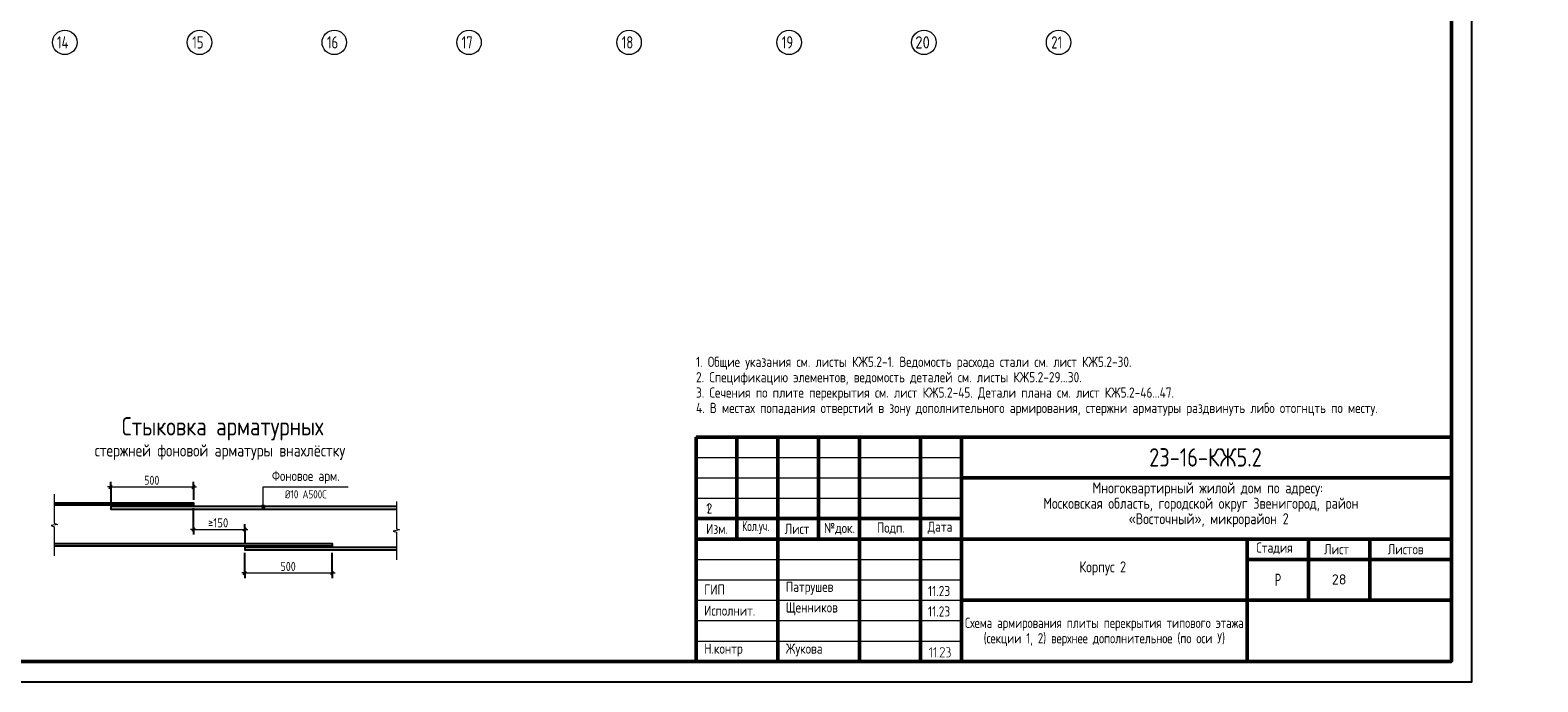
# Model space of a CAD drawing. Header units: millimetres. Extents: x 0 to 61017, y 0 to 42000.
# Tile 12 of 24: x 24091 to 61017, y 0 to 15970. Entities that reach past the tile are written whole.
import ezdxf

# ---------------------------------------------------------------- set-up
doc = ezdxf.new("R2010")
doc.units = ezdxf.units.MM
doc.linetypes.add('______5', pattern=[1100, 800, -100, 100, -100])
for name, color, linetype, lineweight in [('Standard', 7, 'Continuous', 25), ('Оси', 40, '______5', 18), ('Примечания', 7, 'Continuous', 25)]:
    doc.layers.add(name, color=color, linetype=linetype, lineweight=lineweight)
doc.styles.add('GOST 2.304-81', font='txt')
doc.styles.add('ISOCPEUR', font='txt')

msp = doc.modelspace()

# ---------------------------------------------------------------- hatches: boundary and pattern name
at = {"layer": 'Standard', "linetype": 'Continuous', "lineweight": 25, "transparency": 33554687}
for points in [[(46172, 610), (46172, 609), (46172, 608), (46172, 607), (46171, 606), (46171, 605), (46171, 605), (46170, 604), (46169, 603), (46168, 602), (46167, 602), (46165, 601), (46163, 601), (46163, 601), (46162, 601), (46161, 601), (46161, 602), (46160, 602), (46159, 602), (46158, 603), (46157, 603), (46156, 604), (46156, 605), (46155, 605), (46155, 606), (46155, 607), (46154, 608), (46154, 609), (46154, 610), (46154, 820), (46116, 782), (46115, 780), (46113, 780), (46112, 779), (46110, 779), (46108, 779), (46107, 780), (46105, 780), (46104, 782), (46102, 783), (46102, 785), (46101, 786), (46101, 788), (46101, 788), (46101, 789), (46101, 790), (46102, 790), (46102, 791), (46102, 792), (46103, 793), (46104, 794), (46157, 848), (46158, 849), (46160, 849), (46161, 850), (46163, 850), (46165, 850), (46166, 849), (46168, 849), (46169, 848), (46170, 847), (46170, 846), (46171, 846), (46171, 845), (46172, 844), (46172, 843), (46172, 842), (46172, 841)], [(46279, 610), (46279, 609), (46278, 608), (46278, 607), (46278, 606), (46278, 605), (46277, 605), (46277, 604), (46276, 603), (46275, 602), (46273, 602), (46272, 601), (46270, 601), (46269, 601), (46269, 601), (46268, 601), (46267, 602), (46266, 602), (46265, 602), (46265, 603), (46263, 603), (46263, 604), (46262, 605), (46262, 605), (46261, 606), (46261, 607), (46261, 608), (46261, 609), (46261, 610), (46261, 820), (46223, 782), (46221, 780), (46220, 780), (46218, 779), (46217, 779), (46215, 779), (46213, 780), (46212, 780), (46210, 782), (46209, 783), (46208, 785), (46208, 786), (46208, 788), (46208, 788), (46208, 789), (46208, 790), (46208, 790), (46209, 791), (46209, 792), (46210, 793), (46210, 794), (46263, 848), (46265, 849), (46266, 849), (46268, 850), (46269, 850), (46271, 850), (46273, 849), (46274, 849), (46276, 848), (46276, 847), (46277, 846), (46277, 846), (46278, 845), (46278, 844), (46278, 843), (46279, 842), (46279, 841)], [(46482, 601), (46376, 601), (46375, 601), (46373, 602), (46371, 603), (46370, 604), (46369, 606), (46368, 607), (46367, 609), (46367, 611), (46367, 612), (46368, 613), (46368, 614), (46369, 615), (46466, 763), (46470, 770), (46473, 776), (46474, 779), (46474, 782), (46475, 786), (46475, 789), (46475, 791), (46475, 793), (46474, 795), (46474, 798), (46473, 800), (46473, 802), (46472, 804), (46471, 805), (46470, 807), (46469, 809), (46468, 811), (46467, 813), (46465, 814), (46464, 816), (46462, 818), (46460, 819), (46459, 821), (46457, 822), (46455, 823), (46453, 824), (46451, 826), (46449, 827), (46447, 828), (46445, 828), (46443, 829), (46441, 830), (46439, 831), (46436, 831), (46434, 831), (46432, 832), (46430, 832), (46428, 832), (46424, 832), (46421, 831), (46418, 831), (46416, 830), (46413, 829), (46410, 828), (46407, 827), (46405, 825), (46402, 823), (46400, 821), (46397, 819), (46395, 816), (46393, 813), (46391, 809), (46389, 806), (46388, 802), (46387, 800), (46386, 799), (46385, 798), (46384, 798), (46384, 797), (46382, 797), (46381, 796), (46380, 796), (46378, 796), (46376, 797), (46374, 797), (46373, 798), (46372, 799), (46372, 800), (46371, 800), (46371, 801), (46371, 802), (46370, 803), (46370, 804), (46370, 805), (46371, 808), (46372, 811), (46373, 813), (46374, 816), (46375, 818), (46376, 820), (46378, 823), (46379, 825), (46380, 827), (46382, 829), (46383, 831), (46385, 832), (46387, 834), (46388, 836), (46390, 837), (46392, 839), (46394, 840), (46398, 843), (46401, 844), (46405, 846), (46409, 848), (46413, 849), (46418, 849), (46422, 850), (46427, 850), (46430, 850), (46433, 850), (46436, 849), (46439, 849), (46442, 848), (46445, 848), (46448, 847), (46451, 846), (46454, 845), (46456, 843), (46459, 842), (46462, 840), (46464, 839), (46467, 837), (46470, 835), (46472, 833), (46475, 830), (46477, 828), (46479, 825), (46481, 823), (46483, 820), (46485, 818), (46487, 815), (46488, 812), (46489, 810), (46490, 807), (46491, 804), (46492, 801), (46492, 798), (46493, 795), (46493, 792), (46493, 789), (46493, 784), (46492, 780), (46492, 776), (46490, 772), (46490, 770), (46489, 767), (46488, 765), (46487, 763), (46486, 760), (46484, 758), (46483, 755), (46481, 753), (46393, 619), (46482, 619), (46484, 619), (46486, 618), (46487, 618), (46488, 616), (46490, 615), (46491, 613), (46491, 612), (46491, 610), (46491, 609), (46491, 607), (46490, 606), (46489, 604), (46488, 603), (46488, 603), (46487, 602), (46486, 602), (46485, 602), (46484, 601), (46483, 601)], [(46605, 737), (46608, 736), (46611, 734), (46614, 732), (46616, 730), (46619, 727), (46621, 724), (46623, 722), (46625, 718), (46627, 715), (46629, 712), (46630, 708), (46632, 705), (46633, 701), (46633, 697), (46634, 694), (46634, 690), (46634, 655), (46634, 652), (46633, 649), (46633, 646), (46633, 644), (46632, 641), (46631, 639), (46631, 636), (46630, 634), (46629, 632), (46627, 629), (46626, 627), (46625, 625), (46623, 623), (46622, 621), (46620, 619), (46618, 617), (46616, 615), (46614, 613), (46612, 611), (46610, 610), (46608, 609), (46605, 607), (46603, 606), (46601, 605), (46598, 604), (46596, 603), (46594, 603), (46591, 602), (46588, 602), (46586, 602), (46583, 601), (46580, 601), (46536, 601), (46534, 601), (46532, 602), (46531, 603), (46529, 604), (46528, 605), (46528, 607), (46527, 608), (46527, 610), (46527, 611), (46528, 613), (46528, 614), (46529, 616), (46530, 616), (46530, 617), (46531, 618), (46532, 618), (46533, 619), (46534, 619), (46535, 619), (46536, 619), (46580, 619), (46584, 619), (46588, 620), (46591, 620), (46594, 622), (46597, 623), (46600, 625), (46603, 627), (46606, 629), (46608, 632), (46610, 635), (46612, 638), (46613, 641), (46615, 644), (46615, 647), (46616, 651), (46616, 655), (46616, 690), (46616, 694), (46615, 697), (46615, 701), (46613, 704), (46612, 707), (46610, 710), (46608, 713), (46606, 715), (46603, 718), (46600, 720), (46597, 722), (46594, 723), (46591, 724), (46588, 725), (46584, 726), (46580, 726), (46571, 726), (46569, 726), (46568, 726), (46566, 727), (46565, 728), (46564, 730), (46563, 731), (46563, 733), (46563, 735), (46563, 736), (46563, 737), (46564, 738), (46565, 740), (46565, 741), (46566, 742), (46567, 742), (46567, 743), (46568, 743), (46569, 743), (46570, 743), (46571, 743), (46575, 743), (46579, 744), (46582, 745), (46585, 746), (46588, 747), (46591, 749), (46594, 751), (46597, 754), (46599, 756), (46601, 759), (46603, 762), (46604, 765), (46606, 768), (46606, 772), (46607, 775), (46607, 779), (46607, 797), (46607, 800), (46606, 804), (46606, 807), (46604, 810), (46603, 814), (46601, 816), (46599, 819), (46597, 822), (46594, 824), (46591, 826), (46588, 828), (46585, 830), (46582, 831), (46579, 832), (46575, 832), (46571, 832), (46536, 832), (46534, 832), (46532, 833), (46531, 834), (46529, 835), (46528, 836), (46528, 838), (46527, 839), (46527, 841), (46527, 842), (46528, 844), (46528, 845), (46529, 847), (46530, 847), (46530, 848), (46531, 849), (46532, 849), (46533, 850), (46534, 850), (46535, 850), (46536, 850), (46571, 850), (46574, 850), (46577, 850), (46580, 849), (46582, 849), (46585, 849), (46587, 848), (46590, 847), (46592, 846), (46594, 845), (46597, 844), (46599, 843), (46601, 841), (46603, 840), (46605, 838), (46607, 836), (46609, 835), (46611, 833), (46613, 831), (46614, 829), (46616, 826), (46617, 824), (46619, 822), (46620, 820), (46621, 817), (46622, 815), (46622, 812), (46623, 810), (46624, 807), (46624, 805), (46624, 802), (46625, 799), (46625, 797), (46625, 779), (46625, 773), (46625, 772), (46625, 771), (46625, 770), (46624, 770), (46624, 768), (46624, 767), (46623, 767), (46623, 766), (46623, 764), (46622, 761), (46621, 759), (46620, 756), (46618, 753), (46617, 751), (46615, 749), (46614, 746), (46612, 744), (46610, 742), (46608, 740)], [(46323, 619), (46324, 619), (46326, 618), (46327, 618), (46329, 616), (46330, 615), (46331, 613), (46332, 612), (46332, 610), (46332, 609), (46331, 607), (46330, 606), (46329, 604), (46329, 603), (46328, 603), (46327, 602), (46327, 602), (46326, 602), (46325, 601), (46324, 601), (46323, 601), (46321, 601), (46319, 602), (46317, 603), (46316, 604), (46315, 605), (46314, 607), (46314, 608), (46314, 610), (46314, 611), (46314, 613), (46315, 614), (46316, 616), (46317, 616), (46317, 617), (46318, 618), (46319, 618), (46320, 619), (46321, 619), (46322, 619)]]:
    msp.add_hatch(color=7, dxfattribs=at).paths.add_polyline_path(points, flags=16)
at = {"layer": 'Примечания', "linetype": 'Continuous', "lineweight": 13, "transparency": 33554687}
for points in [[(29757, 4294), (29847, 4294), (29840, 4316)], [(29757, 4294), (29840, 4316), (29763, 4316)], [(29763, 4271), (29847, 4294), (29757, 4294)], [(29763, 4316), (29840, 4316), (29824, 4333)], [(29763, 4316), (29824, 4333), (29779, 4333)], [(29763, 4271), (29840, 4271), (29847, 4294)], [(29779, 4255), (29840, 4271), (29763, 4271)], [(29779, 4333), (29824, 4333), (29802, 4339)], [(29779, 4255), (29824, 4255), (29840, 4271)], [(29824, 4255), (29779, 4255), (29802, 4249)]]:
    msp.add_hatch(color=7, dxfattribs=at).paths.add_polyline_path(points)

# ---------------------------------------------------------------- linework, layer by layer
at = {"layer": 'Standard', "color": 7, "linetype": 'Continuous', "lineweight": 50, "transparency": 33554687}
for p, q in [((40400, 500), (40400, 6000)), ((40400, 6000), (58900, 6000)), ((41400, 3500), (41400, 6000)), ((42400, 500), (42400, 6000)), ((43400, 3500), (43400, 6000)), ((44400, 500), (44400, 6000)), ((45900, 500), (45900, 6000)), ((46900, 500), (46900, 6000)), ((46900, 5000), (58900, 5000)), ((40400, 4000), (46900, 4000)), ((40400, 4000), (46900, 4000)), ((40400, 3500), (46900, 3500)), ((40400, 3500), (46900, 3500)), ((46900, 3500), (58900, 3500)), ((53900, 2000), (53900, 3500)), ((55400, 2000), (55400, 3500)), ((56900, 2000), (56900, 3500)), ((53900, 3000), (58900, 3000)), ((46900, 2000), (58900, 2000)), ((53900, 500), (53900, 2000)), ((53900, 500), (53900, 2000))]:
    msp.add_line(p, q, dxfattribs=at)
at = {"layer": 'Standard', "color": 7, "linetype": 'Continuous', "lineweight": 25, "transparency": 33554687}
for p, q in [((58900, 500), (58900, 6000)), ((40400, 500), (58900, 500)), ((40400, 500), (58900, 500)), ((40400, 500), (58900, 500))]:
    msp.add_line(p, q, dxfattribs=at)
at = {"layer": 'Standard', "color": 7, "linetype": 'Continuous', "lineweight": 13, "transparency": 33554687}
for p, q in [((40400, 5500), (46900, 5500)), ((40400, 5000), (46900, 5000)), ((40400, 4500), (46900, 4500)), ((40400, 3000), (46900, 3000)), ((40400, 2500), (46900, 2500)), ((40400, 2500), (46900, 2500)), ((40400, 2000), (46900, 2000)), ((40400, 2000), (46900, 2000)), ((40400, 1500), (46900, 1500)), ((40400, 1000), (46900, 1000))]:
    msp.add_line(p, q, dxfattribs=at)
msp.add_lwpolyline([(0, 0), (59400, 0), (59400, 42000), (0, 42000), (0, 0)], close=True, dxfattribs=at)
at = {"layer": 'Standard', "color": 7, "linetype": 'Continuous', "lineweight": -3, "transparency": 33554687}
msp.add_lwpolyline([(0, 42000), (0, 0), (59400, 0), (59400, 42000), (0, 42000)], dxfattribs=at)
at = {"layer": 'Standard', "color": 7, "linetype": 'Continuous', "lineweight": 25, "transparency": 33554687}
for points in [[(0, 42000), (0, 0), (59400, 0), (59400, 42000), (0, 42000)], [(58900, 6000), (40400, 6000), (40400, 500), (58900, 500), (58900, 6000)]]:
    msp.add_lwpolyline(points, dxfattribs=at)
at = {"layer": 'Standard', "color": 7, "linetype": 'Continuous', "lineweight": 18, "transparency": 33554687}
msp.add_lwpolyline([(59400, 42000), (0, 42000), (0, 0), (59400, 0), (59400, 42000)], dxfattribs=at)
at = {"layer": 'Standard', "color": 7, "linetype": 'Continuous', "lineweight": 13, "transparency": 33554687}
msp.add_lwpolyline([(59400, 42000), (0, 42000), (0, 0), (59400, 0), (59400, 42000)], dxfattribs=at)
at = {"layer": 'Standard', "color": 7, "linetype": 'Continuous', "lineweight": 50, "transparency": 33554687}
msp.add_lwpolyline([(2000, 41500), (58900, 41500), (58900, 500), (2000, 500), (2000, 41500)], close=True, dxfattribs=at)
at = {"layer": 'Оси', "color": 7, "linetype": 'Continuous', "lineweight": 13, "transparency": 33554687}
for centre in [(24940, 15670), (28240, 15670), (31540, 15670), (34840, 15670), (38760, 15670), (42680, 15670), (45980, 15670), (49280, 15670)]:
    msp.add_circle(centre, 300, dxfattribs=at)
at = {"layer": 'Примечания', "color": 7, "linetype": 'Continuous', "lineweight": 25, "transparency": 33554687}
for p, q in [((26027, 4742), (26102, 4817)), ((28057, 4742), (28132, 4817)), ((28057, 3699), (28132, 3774)), ((29312, 3699), (29387, 3774)), ((29312, 2630), (29387, 2705)), ((31452, 2630), (31527, 2705))]:
    msp.add_line(p, q, dxfattribs=at)
at = {"layer": 'Примечания', "color": 253, "linetype": 'Continuous', "lineweight": -3, "true_color": 0xa0a0a0, "transparency": 33554687}
for p, q in [((26064, 4780), (26064, 4905)), ((28094, 4780), (28094, 4905)), ((26064, 4780), (26064, 4655)), ((26064, 4780), (26064, 4369)), ((28094, 4780), (28094, 4655)), ((28094, 4780), (28094, 4464)), ((28094, 3737), (28094, 4254)), ((28094, 3737), (28094, 3862)), ((28094, 3737), (28094, 3612)), ((29349, 3737), (29349, 3862)), ((29349, 3737), (29349, 3612)), ((29349, 3737), (29349, 3369)), ((29349, 2668), (29349, 3159)), ((31489, 2668), (31489, 3159)), ((29349, 2668), (29349, 2793)), ((29349, 2668), (29349, 2543)), ((31489, 2668), (31489, 2793)), ((31489, 2668), (31489, 2543))]:
    msp.add_line(p, q, dxfattribs=at)
at = {"layer": 'Примечания', "color": 7, "linetype": 'Continuous', "lineweight": 13, "transparency": 33554687}
for p, q in [((24683, 4601), (24683, 3891)), ((26064, 4780), (25989, 4780)), ((26064, 4780), (28094, 4780)), ((28094, 4780), (28169, 4780)), ((29757, 4294), (29757, 4294)), ((29802, 4339), (29802, 4339)), ((29802, 4249), (29802, 4249)), ((29847, 4294), (29847, 4294)), ((33060, 4421), (33060, 3751)), ((24758, 3860), (24608, 3830)), ((24608, 3830), (24683, 3800)), ((24683, 3891), (24758, 3860)), ((24683, 3800), (24683, 3089)), ((28094, 3737), (28019, 3737)), ((28094, 3737), (29349, 3737)), ((29349, 3737), (29424, 3737)), ((33135, 3722), (32985, 3693)), ((32985, 3693), (33060, 3665)), ((33060, 3751), (33135, 3722)), ((33060, 3665), (33060, 2994)), ((24683, 3089), (24683, 3089)), ((33060, 2994), (33060, 2994)), ((29349, 2668), (29274, 2668)), ((29349, 2668), (31489, 2668)), ((31489, 2668), (31564, 2668))]:
    msp.add_line(p, q, dxfattribs=at)
msp.add_lwpolyline([(29802, 4294), (29802, 4780), (31879, 4780)], dxfattribs=at)
at = {"layer": 'Примечания', "color": 7, "linetype": 'Continuous', "lineweight": 25, "transparency": 33554687}
for points in [[(24683, 4389), (28094, 4389), (28094, 4329), (24683, 4329)], [(33060, 4294), (26064, 4294), (26064, 4234), (33060, 4234)], [(24683, 3389), (31489, 3389), (31489, 3329), (24683, 3329)], [(33060, 3294), (29349, 3294), (29349, 3234), (33060, 3234)]]:
    msp.add_lwpolyline(points, dxfattribs=at)
at = {"layer": 'Примечания', "color": 7, "linetype": 'Continuous', "lineweight": 13, "transparency": 33554687}
msp.add_circle((29802, 4294), 45, dxfattribs=at)

# ---------------------------------------------------------------- texts
at = {"layer": 'Standard', "color": 7, "linetype": 'Continuous', "lineweight": 25, "transparency": 33554687}
for s, insert, char_height, width, attachment_point, style in [('\\W0.75;21', (49100, 15520), 300, 472.27, 7, 'ISOCPEUR'), ('Многоквартирный\\~жилой\\~дом\\~по\\~адресу:\\~', (50110, 4545), 270, 5717.07, 7, 'GOST 2.304-81'), ('1', (40648, 4125), 250, 231.56, 7, 'GOST 2.304-81'), ('Московская\\~область,\\~городской\\~округ\\~Звенигород,\\~район\\~', (48904, 4167), 270, 8136.21, 7, 'GOST 2.304-81'), ('\\A1;{\\fGOST 2.304-81|i0|b0;\\H250.000000;\\W1.000000;\\C7;2}\\P', (40727, 4375), 250, 283.33, 2, 'GOST 2.304-81'), ('«Восточный»,\\~микрорайон\\~2', (50997, 3789), 270, 3952.82, 7, 'GOST 2.304-81'), ('Изм.', (40648, 3625), 250, 631.15, 7, 'GOST 2.304-81'), ('\\W0.83;Кол.уч.', (41527, 3625), 250, 799.96, 7, 'GOST 2.304-81'), ('Лист', (42571, 3625), 250, 782.23, 7, 'GOST 2.304-81'), ('№док.', (43535, 3607), 250, 853.39, 7, 'GOST 2.304-81'), ('Подп.', (44831, 3614), 250, 764.53, 7, 'GOST 2.304-81'), ('Дата', (46073, 3625), 250, 782.22, 7, 'GOST 2.304-81'), ('Стадия', (54121, 3125), 250, 1031.11, 7, 'GOST 2.304-81'), ('Лист', (55784, 3125), 250, 782.22, 7, 'GOST 2.304-81'), ('Листов', (57343, 3125), 250, 1066.5, 7, 'GOST 2.304-81'), ('Корпус\\~2', (49788, 2610), 270, 1362.87, 7, 'GOST 2.304-81'), ('\\W0.77;Р', (54577, 2350), 300, 262.92, 7, 'GOST 2.304-81'), ('ГИП', (40600, 2137), 250, 586.8, 7, 'GOST 2.304-81'), ('Патрушев', (42600, 2137), 250, 1386.36, 7, 'GOST 2.304-81'), ('11.23', (46083, 2101), 250, 693.37, 7, 'GOST 2.304-81'), ('Исполнит.', (40600, 1622), 250, 1386.36, 7, 'GOST 2.304-81'), ('Щенников', (42600, 1631), 250, 1333.08, 7, 'GOST 2.304-81'), ('11.23', (46083, 1601), 250, 693.37, 7, 'GOST 2.304-81'), ('Н.контр', (40600, 622), 250, 1102.08, 7, 'GOST 2.304-81'), ('Жукова', (42600, 622), 250, 1031.11, 7, 'GOST 2.304-81')]:
    msp.add_mtext(s, dxfattribs=dict(at, insert=insert, char_height=char_height, width=width, attachment_point=attachment_point, style=style))
at = {"layer": 'Standard', "color": 7, "linetype": 'Continuous', "lineweight": 13, "transparency": 33554687, "insert": (40400, 7967), "char_height": 250, "width": 20566.88, "attachment_point": 1, "line_spacing_factor": 0.903614}
msp.add_mtext('\\A1;{\\fGOST 2.304-81|i0|b0;\\H250.000000;\\W1.000000;\\C7;1. Общие указания см. листы КЖ5.2-1. Ведомость расхода стали см. лист КЖ5.2-30.}\\P{\\fGOST 2.304-81|i0|b0;\\H250.000000;\\W1.000000;\\C7;2. Спецификацию элементов, ведомость деталей см. листы КЖ5.2-29...30.}\\P{\\fGOST 2.304-81|i0|b0;\\H250.000000;\\W1.000000;\\C7;3. Сечения по плите перекрытия см. лист КЖ5.2-45. Детали плана см. лист КЖ5.2-46...47.}\\P{\\fGOST 2.304-81|i0|b0;\\H250.000000;\\W1.000000;\\C7;4. В местах попадания отверстий в зону дополнительного армирования, стержни арматуры раздвинуть либо отогнцть по месту.}\\P', dxfattribs=at)
at = {"layer": 'Standard', "color": 7, "linetype": 'Continuous', "lineweight": 50, "transparency": 33554687, "insert": (51498, 5275), "char_height": 450, "width": 3038.67, "attachment_point": 7, "style": 'GOST 2.304-81'}
msp.add_mtext('23-16-КЖ5.2', dxfattribs=at)
at = {"layer": 'Standard', "color": 7, "linetype": 'Continuous', "lineweight": 13, "transparency": 33554687, "insert": (56150, 2510), "char_height": 250, "width": 459.38, "attachment_point": 5, "style": 'ISOCPEUR'}
msp.add_mtext('\\A1;{\\fISOCPEUR|i0|b0;\\H250.000000;\\W1.000000;\\C7;28}\\P', dxfattribs=at)
at = {"layer": 'Standard', "color": 7, "linetype": 'Continuous', "lineweight": 25, "transparency": 33554687, "insert": (50400, 1571), "char_height": 250, "width": 8254.17, "attachment_point": 2, "line_spacing_factor": 0.903614}
msp.add_mtext('\\A1;{\\fGOST 2.304-81|i0|b0;\\H250.000000;\\W0.952381;\\C7;Схема армирования плиты перекрытия типового этажа}\\P{\\fGOST 2.304-81|i0|b0;\\H250.000000;\\W0.952381;\\C7;(секции 1, 2) верхнее дополнительное (по оси У)}\\P', dxfattribs=at)
at = {"layer": 'Оси', "color": 7, "linetype": 'Continuous', "lineweight": 25, "transparency": 33554687, "char_height": 300, "attachment_point": 7, "style": 'ISOCPEUR'}
for s, insert, width in [('\\W0.76;14', (24745, 15520), 504.56), ('\\W0.75;15', (28060, 15520), 472.28), ('\\W0.75;16', (31360, 15520), 472.28), ('\\W0.75;17', (34660, 15520), 472.28), ('\\W0.75;18', (38580, 15520), 472.29), ('\\W0.75;19', (42500, 15520), 472.27), ('\\W0.87;20', (45770, 15520), 550.8)]:
    msp.add_mtext(s, dxfattribs=dict(at, insert=insert, width=width))
at = {"layer": 'Примечания', "color": 7, "linetype": 'Continuous', "lineweight": 50, "transparency": 33554687, "attachment_point": 7, "style": 'GOST 2.304-81'}
for s, insert, char_height, width in [('Стыковка\\~арматурных', (26336, 5915), 450, 5309.47), ('фоновой\\~и\\~дополнительной\\~арматуры', (14485, 5361), 350, 6865.7), ('стержней\\~фоновой\\~арматуры\\~внахлёстку', (25673, 5440), 300, 6502.98)]:
    msp.add_mtext(s, dxfattribs=dict(at, insert=insert, char_height=char_height, width=width))
at = {"layer": 'Примечания', "color": 7, "linetype": 'Continuous', "lineweight": 25, "transparency": 33554687, "attachment_point": 7}
for s, insert, char_height, width, style in [('Фоновое\\~арм.', (30012, 4855), 250, 1812.59, 'GOST 2.304-81'), ('500', (26884, 4830), 220, 516.4, 'GOST 2.304-81'), ('Ø10\\~А500С', (30329, 4495), 200, 1153.95, 'GOST 2.304-81'), ('\\W0.87;≥150', (28447, 3787), 220, 666.9, 'ISOCPEUR'), ('500', (30224, 2718), 220, 516.4, 'GOST 2.304-81')]:
    msp.add_mtext(s, dxfattribs=dict(at, insert=insert, char_height=char_height, width=width, style=style))

doc.saveas('drawing.dxf')
